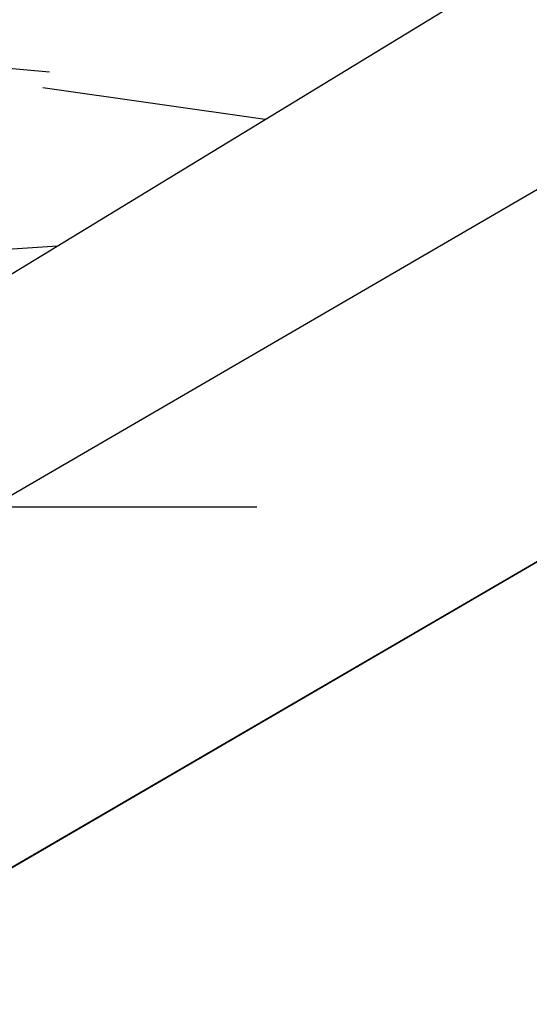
# Model space of a CAD drawing. Header units: centimetres. Extents: x 148485 to 162129, y -6573 to -2118.
# Tile 28 of 167: x 149837.43 to 149841.39, y -6186.74 to -6179.09. Entities that reach past the tile are written whole.
import ezdxf

# ---------------------------------------------------------------- set-up
doc = ezdxf.new("R2010")
doc.units = ezdxf.units.CM
doc.header["$LTSCALE"] = 0.1
doc.linetypes.add('DASHDOT', pattern=[1, 0.5, -0.25, 0, -0.25])
doc.layers.get('0').update_dxf_attribs({"color": 45})
for name, color, linetype in [('A_wymiary_zewn', 4, 'Continuous'), ('hatch_R&F', 4, 'Continuous'), ('osie_R&F', 6, 'DASHDOT'), ('widoki_R&F', 4, 'Continuous'), ('ściany_murowane_R&F', 13, 'Continuous')]:
    doc.layers.add(name, color=color, linetype=linetype)
doc.layers.add('HACZE', color=52, linetype='Continuous', lineweight=9)
doc.styles.add('TECH', font='flptechn.ttf')
doc.dimstyles.new('1_50 [cm]', dxfattribs={"dimtxt": 10, "dimasz": 0.5, "dimexe": 0.18, "dimexo": 0.0625, "dimgap": 3, "dimtad": 1, "dimrnd": 0.5, "dimdsep": 46, "dimtxsty": 'TECH', "dimblk1": 'KR', "dimblk2": 'KR', "dimsah": 1, "dimcen": 0.09, "dimse1": 1, "dimse2": 1, "dimclrt": 256, "dimadec": 0, "dimazin": 0, "dimtfac": 1, "dimtofl": 0, "dimtmove": 0, "dimatfit": 3, "dimfxl": 1, "dimtvp": 1, "dimtfill": 1, "dimtfillclr": 256, "dimtolj": 1, "dimtzin": 0, "dimarcsym": 0})

# ---------------------------------------------------------------- blocks, each defined once
blk = doc.blocks.new('KR')
for p, q in [((0, -14.00000000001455), (0, 14.00000000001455)), ((-4.949747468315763, -4.949747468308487), (4.949747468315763, 4.949747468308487)), ((-7, 0), (7, 0))]:
    blk.add_line(p, q)
blk = doc.blocks.new('*D265')
at = {"layer": 'A_wymiary_zewn', "color": 0, "lineweight": -2, "transparency": 16777216}
blk.add_line((149816.9240863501, -6312.353700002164), (150039.4003284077, -6312.353700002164), dxfattribs=at)
at = {"layer": 'Defpoints', "color": 0, "transparency": 16777216}
for p in [(150039.9003284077, -6067.794857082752), (149816.4240863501, -6197.866062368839), (150039.9003284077, -6312.353700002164)]:
    blk.add_point(p, dxfattribs=at)
at = {"layer": 'A_wymiary_zewn', "color": 0, "lineweight": -2, "transparency": 16777216, "xscale": 0.5, "yscale": 0.5, "zscale": 0.5, "rotation": 180}
blk.add_blockref('KR', (149816.4240863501, -6312.353700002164), dxfattribs=at)
at = {"layer": 'A_wymiary_zewn', "color": 0, "lineweight": -2, "transparency": 16777216, "xscale": 0.5, "yscale": 0.5, "zscale": 0.5}
blk.add_blockref('KR', (150039.9003284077, -6312.353700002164), dxfattribs=at)
at = {"layer": 'A_wymiary_zewn', "transparency": 16777216, "insert": (149928.1622073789, -6304.353700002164), "char_height": 10, "attachment_point": 5, "style": 'TECH', "bg_fill": 3, "box_fill_scale": 1.1, "bg_fill_color": 256, "bg_fill_true_color": 13158600, "bg_fill_transparency": 0}
blk.add_mtext('\\A1;223.5', dxfattribs=at)
blk = doc.blocks.new('*D269')
at = {"layer": 'A_wymiary_zewn', "color": 0, "lineweight": -2, "transparency": 16777216}
blk.add_line((149816.9240863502, -6332.353700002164), (150039.4003284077, -6332.353700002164), dxfattribs=at)
at = {"layer": 'Defpoints', "color": 0, "transparency": 16777216}
for p in [(150039.9003284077, -6067.794857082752), (149816.4240863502, -6197.866062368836), (150039.9003284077, -6332.353700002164)]:
    blk.add_point(p, dxfattribs=at)
at = {"layer": 'A_wymiary_zewn', "color": 0, "lineweight": -2, "transparency": 16777216, "xscale": 0.5, "yscale": 0.5, "zscale": 0.5, "rotation": 180}
blk.add_blockref('KR', (149816.4240863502, -6332.353700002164), dxfattribs=at)
at = {"layer": 'A_wymiary_zewn', "color": 0, "lineweight": -2, "transparency": 16777216, "xscale": 0.5, "yscale": 0.5, "zscale": 0.5}
blk.add_blockref('KR', (150039.9003284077, -6332.353700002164), dxfattribs=at)
at = {"layer": 'A_wymiary_zewn', "transparency": 16777216, "insert": (149928.1622073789, -6324.353700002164), "char_height": 10, "attachment_point": 5, "style": 'TECH', "bg_fill": 3, "box_fill_scale": 1.1, "bg_fill_color": 256, "bg_fill_true_color": 13158600, "bg_fill_transparency": 0}
blk.add_mtext('\\A1;223.5', dxfattribs=at)
blk = doc.blocks.new('*D272')
at = {"layer": 'A_wymiary_zewn', "color": 0, "lineweight": -2, "transparency": 16777216}
blk.add_line((149933.8311855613, -6235.073185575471), (149865.1337586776, -6276.902285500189), dxfattribs=at)
at = {"layer": 'Defpoints', "color": 0, "transparency": 16777216}
for p in [(149887.8557349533, -6158.604644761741), (149816.4240863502, -6197.866062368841), (149864.7066960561, -6277.162319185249)]:
    blk.add_point(p, dxfattribs=at)
at = {"layer": 'A_wymiary_zewn', "color": 0, "lineweight": -2, "transparency": 16777216, "xscale": 0.5, "yscale": 0.5, "zscale": 0.5}
for p, rotation in [((149934.2582481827, -6234.813151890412), 31.33677065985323), ((149864.7066960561, -6277.162319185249), 211.3367706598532)]:
    blk.add_blockref('KR', p, dxfattribs=dict(at, rotation=rotation))
at = {"layer": 'A_wymiary_zewn', "transparency": 16777216, "insert": (149895.3219331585, -6249.154733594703), "char_height": 10, "attachment_point": 5, "rotation": 31.33677065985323, "style": 'TECH', "bg_fill": 3, "box_fill_scale": 1.1, "bg_fill_color": 256, "bg_fill_true_color": 13158600, "bg_fill_transparency": 0}
blk.add_mtext('\\A1;81.5', dxfattribs=at)
blk = doc.blocks.new('*D274')
at = {"layer": 'A_wymiary_zewn', "color": 0, "lineweight": -2, "transparency": 16777216}
blk.add_line((149816.9240863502, -6352.353700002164), (150039.4003284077, -6352.353700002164), dxfattribs=at)
at = {"layer": 'Defpoints', "color": 0, "transparency": 16777216}
for p in [(150039.9003284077, -6067.794857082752), (149816.4240863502, -6197.866062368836), (150039.9003284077, -6352.353700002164)]:
    blk.add_point(p, dxfattribs=at)
at = {"layer": 'A_wymiary_zewn', "color": 0, "lineweight": -2, "transparency": 16777216, "xscale": 0.5, "yscale": 0.5, "zscale": 0.5, "rotation": 180}
blk.add_blockref('KR', (149816.4240863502, -6352.353700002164), dxfattribs=at)
at = {"layer": 'A_wymiary_zewn', "color": 0, "lineweight": -2, "transparency": 16777216, "xscale": 0.5, "yscale": 0.5, "zscale": 0.5}
blk.add_blockref('KR', (150039.9003284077, -6352.353700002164), dxfattribs=at)
at = {"layer": 'A_wymiary_zewn', "transparency": 16777216, "insert": (149928.1622073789, -6344.353700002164), "char_height": 10, "attachment_point": 5, "style": 'TECH', "bg_fill": 3, "box_fill_scale": 1.1, "bg_fill_color": 256, "bg_fill_true_color": 13158600, "bg_fill_transparency": 0}
blk.add_mtext('\\A1;223.5', dxfattribs=at)
blk = doc.blocks.new('*D278')
at = {"layer": 'A_wymiary_zewn', "color": 0, "lineweight": -2, "transparency": 16777216}
blk.add_line((149812.8547318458, -6372.353700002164), (150024.3784185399, -6372.353700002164), dxfattribs=at)
at = {"layer": 'Defpoints', "color": 0, "transparency": 16777216}
for p in [(150024.8784185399, -6059.182673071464), (149812.3547318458, -6182.879095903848), (150024.8784185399, -6372.353700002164)]:
    blk.add_point(p, dxfattribs=at)
at = {"layer": 'A_wymiary_zewn', "color": 0, "lineweight": -2, "transparency": 16777216, "xscale": 0.5, "yscale": 0.5, "zscale": 0.5, "rotation": 180}
blk.add_blockref('KR', (149812.3547318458, -6372.353700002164), dxfattribs=at)
at = {"layer": 'A_wymiary_zewn', "color": 0, "lineweight": -2, "transparency": 16777216, "xscale": 0.5, "yscale": 0.5, "zscale": 0.5}
blk.add_blockref('KR', (150024.8784185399, -6372.353700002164), dxfattribs=at)
at = {"layer": 'A_wymiary_zewn', "transparency": 16777216, "insert": (149918.6165751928, -6364.353700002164), "char_height": 10, "attachment_point": 5, "style": 'TECH', "bg_fill": 3, "box_fill_scale": 1.1, "bg_fill_color": 256, "bg_fill_true_color": 13158600, "bg_fill_transparency": 0}
blk.add_mtext('\\A1;212.5', dxfattribs=at)
blk = doc.blocks.new('*D279')
at = {"layer": 'A_wymiary_zewn', "color": 0, "lineweight": -2, "transparency": 16777216}
blk.add_line((148884.0040539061, -6392.353700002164), (150039.4003284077, -6392.353700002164), dxfattribs=at)
at = {"layer": 'Defpoints', "color": 0, "transparency": 16777216}
for p in [(150039.9003284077, -6067.794857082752), (148883.5040539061, -6197.866062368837), (150039.9003284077, -6392.353700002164)]:
    blk.add_point(p, dxfattribs=at)
at = {"layer": 'A_wymiary_zewn', "color": 0, "lineweight": -2, "transparency": 16777216, "xscale": 0.5, "yscale": 0.5, "zscale": 0.5, "rotation": 180}
blk.add_blockref('KR', (148883.5040539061, -6392.353700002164), dxfattribs=at)
at = {"layer": 'A_wymiary_zewn', "color": 0, "lineweight": -2, "transparency": 16777216, "xscale": 0.5, "yscale": 0.5, "zscale": 0.5}
blk.add_blockref('KR', (150039.9003284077, -6392.353700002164), dxfattribs=at)
at = {"layer": 'A_wymiary_zewn', "transparency": 16777216, "insert": (149461.7021911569, -6384.353700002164), "char_height": 10, "attachment_point": 5, "style": 'TECH', "bg_fill": 3, "box_fill_scale": 1.1, "bg_fill_color": 256, "bg_fill_true_color": 13158600, "bg_fill_transparency": 0}
blk.add_mtext('\\A1;1156.5', dxfattribs=at)
blk = doc.blocks.new('*D285')
at = {"layer": 'A_wymiary_zewn', "color": 0, "lineweight": -2, "transparency": 16777216}
blk.add_line((150140.5539011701, -6068.294857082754), (150140.5539011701, -6197.366062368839), dxfattribs=at)
at = {"layer": 'Defpoints', "color": 0, "transparency": 16777216}
for p in [(150039.9003284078, -6067.794857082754), (149816.4240863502, -6197.866062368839), (150140.5539011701, -6197.866062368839)]:
    blk.add_point(p, dxfattribs=at)
at = {"layer": 'A_wymiary_zewn', "color": 0, "lineweight": -2, "transparency": 16777216, "xscale": 0.5, "yscale": 0.5, "zscale": 0.5}
for p, rotation in [((150140.5539011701, -6067.794857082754), 90), ((150140.5539011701, -6197.866062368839), 270)]:
    blk.add_blockref('KR', p, dxfattribs=dict(at, rotation=rotation))
at = {"layer": 'A_wymiary_zewn', "transparency": 16777216, "insert": (150132.5539011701, -6132.830459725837), "char_height": 10, "attachment_point": 5, "rotation": 90, "style": 'TECH', "bg_fill": 3, "box_fill_scale": 1.1, "bg_fill_color": 256, "bg_fill_true_color": 13158600, "bg_fill_transparency": 0}
blk.add_mtext('\\A1;130', dxfattribs=at)
blk = doc.blocks.new('*D287')
at = {"layer": 'A_wymiary_zewn', "color": 0, "lineweight": -2, "transparency": 16777216}
blk.add_line((150160.5539011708, -5569.866062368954), (150160.5539011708, -6197.366062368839), dxfattribs=at)
at = {"layer": 'Defpoints', "color": 0, "transparency": 16777216}
for p in [(149795.0040539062, -5569.366062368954), (149816.4240863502, -6197.866062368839), (150160.5539011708, -6197.866062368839)]:
    blk.add_point(p, dxfattribs=at)
at = {"layer": 'A_wymiary_zewn', "color": 0, "lineweight": -2, "transparency": 16777216, "xscale": 0.5, "yscale": 0.5, "zscale": 0.5}
for p, rotation in [((150160.5539011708, -5569.366062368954), 90), ((150160.5539011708, -6197.866062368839), 270)]:
    blk.add_blockref('KR', p, dxfattribs=dict(at, rotation=rotation))
at = {"layer": 'A_wymiary_zewn', "transparency": 16777216, "insert": (150152.5539011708, -5883.616062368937), "char_height": 10, "attachment_point": 5, "rotation": 90, "style": 'TECH', "bg_fill": 3, "box_fill_scale": 1.1, "bg_fill_color": 256, "bg_fill_true_color": 13158600, "bg_fill_transparency": 0}
blk.add_mtext('\\A1;628.5', dxfattribs=at)
blk = doc.blocks.new('*D291')
at = {"layer": 'A_wymiary_zewn', "color": 0, "lineweight": -2, "transparency": 16777216}
blk.add_line((150180.5539011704, -6068.294857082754), (150180.5539011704, -6197.366062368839), dxfattribs=at)
at = {"layer": 'Defpoints', "color": 0, "transparency": 16777216}
for p in [(150039.9003284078, -6067.794857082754), (149816.4240863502, -6197.866062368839), (150180.5539011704, -6197.866062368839)]:
    blk.add_point(p, dxfattribs=at)
at = {"layer": 'A_wymiary_zewn', "color": 0, "lineweight": -2, "transparency": 16777216, "xscale": 0.5, "yscale": 0.5, "zscale": 0.5}
for p, rotation in [((150180.5539011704, -6067.794857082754), 90), ((150180.5539011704, -6197.866062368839), 270)]:
    blk.add_blockref('KR', p, dxfattribs=dict(at, rotation=rotation))
at = {"layer": 'A_wymiary_zewn', "transparency": 16777216, "insert": (150172.5539011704, -6132.830459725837), "char_height": 10, "attachment_point": 5, "rotation": 90, "style": 'TECH', "bg_fill": 3, "box_fill_scale": 1.1, "bg_fill_color": 256, "bg_fill_true_color": 13158600, "bg_fill_transparency": 0}
blk.add_mtext('\\A1;130', dxfattribs=at)
blk = doc.blocks.new('*D296')
at = {"layer": 'A_wymiary_zewn', "color": 0, "lineweight": -2, "transparency": 16777216}
blk.add_line((150200.553901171, -6059.682673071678), (150200.553901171, -6182.379095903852), dxfattribs=at)
at = {"layer": 'Defpoints', "color": 0, "transparency": 16777216}
for p in [(150024.8784185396, -6059.182673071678), (149812.3547318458, -6182.879095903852), (150200.553901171, -6182.879095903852)]:
    blk.add_point(p, dxfattribs=at)
at = {"layer": 'A_wymiary_zewn', "color": 0, "lineweight": -2, "transparency": 16777216, "xscale": 0.5, "yscale": 0.5, "zscale": 0.5}
for p, rotation in [((150200.553901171, -6059.182673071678), 90), ((150200.553901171, -6182.879095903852), 270)]:
    blk.add_blockref('KR', p, dxfattribs=dict(at, rotation=rotation))
at = {"layer": 'A_wymiary_zewn', "transparency": 16777216, "insert": (150192.5539011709, -6121.030884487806), "char_height": 10, "attachment_point": 5, "rotation": 90, "style": 'TECH', "bg_fill": 3, "box_fill_scale": 1.1, "bg_fill_color": 256, "bg_fill_true_color": 13158600, "bg_fill_transparency": 0}
blk.add_mtext('\\A1;123.5', dxfattribs=at)
blk = doc.blocks.new('*D297')
at = {"layer": 'A_wymiary_zewn', "color": 0, "lineweight": -2, "transparency": 16777216}
blk.add_line((150220.5539011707, -5443.366062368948), (150220.5539011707, -6197.366062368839), dxfattribs=at)
at = {"layer": 'Defpoints', "color": 0, "transparency": 16777216}
for p in [(149795.5040539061, -5442.866062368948), (149816.4240863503, -6197.866062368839), (150220.5539011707, -6197.866062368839)]:
    blk.add_point(p, dxfattribs=at)
at = {"layer": 'A_wymiary_zewn', "color": 0, "lineweight": -2, "transparency": 16777216, "xscale": 0.5, "yscale": 0.5, "zscale": 0.5}
for p, rotation in [((150220.5539011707, -5442.866062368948), 90), ((150220.5539011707, -6197.866062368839), 270)]:
    blk.add_blockref('KR', p, dxfattribs=dict(at, rotation=rotation))
at = {"layer": 'A_wymiary_zewn', "transparency": 16777216, "insert": (150212.5539011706, -5820.366062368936), "char_height": 10, "attachment_point": 5, "rotation": 90, "style": 'TECH', "bg_fill": 3, "box_fill_scale": 1.1, "bg_fill_color": 256, "bg_fill_true_color": 13158600, "bg_fill_transparency": 0}
blk.add_mtext('\\A1;755', dxfattribs=at)
blk = doc.blocks.new('*D298')
at = {"layer": 'A_wymiary_zewn', "color": 0, "lineweight": -2, "transparency": 16777216}
for p, q in [((150200.5539011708, -6183.379095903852), (150200.5539011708, -6197.366062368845)), ((150200.5539011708, -6217.657556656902), (150200.5539011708, -6197.866062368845))]:
    blk.add_line(p, q, dxfattribs=at)
at = {"layer": 'Defpoints', "color": 0, "transparency": 16777216}
for p in [(149812.3547318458, -6182.879095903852), (149816.4240863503, -6197.866062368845), (150200.5539011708, -6197.866062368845)]:
    blk.add_point(p, dxfattribs=at)
at = {"layer": 'A_wymiary_zewn', "color": 0, "lineweight": -2, "transparency": 16777216, "xscale": 0.5, "yscale": 0.5, "zscale": 0.5, "rotation": 90}
blk.add_blockref('KR', (150200.5539011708, -6182.879095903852), dxfattribs=at)
at = {"layer": 'A_wymiary_zewn', "transparency": 16777216, "insert": (150192.5539011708, -6209.593162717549), "char_height": 10, "attachment_point": 5, "rotation": 90, "style": 'TECH', "bg_fill": 3, "box_fill_scale": 1.1, "bg_fill_color": 256, "bg_fill_true_color": 13158600, "bg_fill_transparency": 0}
blk.add_mtext('\\A1;15', dxfattribs=at)
at = {"layer": 'A_wymiary_zewn', "color": 0, "lineweight": -2, "transparency": 16777216, "xscale": 0.5, "yscale": 0.5, "zscale": 0.5, "rotation": 270}
blk.add_blockref('KR', (150200.5539011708, -6197.866062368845), dxfattribs=at)
blk = doc.blocks.new('osie_przyziemie')
at = {"layer": 'osie_R&F', "ltscale": 500}
blk.add_lwpolyline([(150490.0935085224, -6182.866062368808), (148907.4970937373, -6182.866062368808)], dxfattribs=at)
blk = doc.blocks.new('*D310')
at = {"layer": 'A_wymiary_zewn', "color": 0, "lineweight": -2, "transparency": 16777216}
blk.add_line((149892.3079845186, -6236.943625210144), (149854.733829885, -6259.822110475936), dxfattribs=at)
at = {"layer": 'Defpoints', "color": 0, "transparency": 16777216}
for p in [(149855.3162154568, -6175.229305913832), (149816.4240863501, -6197.866062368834), (149854.3067672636, -6260.082144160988)]:
    blk.add_point(p, dxfattribs=at)
at = {"layer": 'A_wymiary_zewn', "color": 0, "lineweight": -2, "transparency": 16777216, "xscale": 0.5, "yscale": 0.5, "zscale": 0.5}
for p, rotation in [((149892.7350471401, -6236.683591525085), 31.3367706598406), ((149854.3067672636, -6260.082144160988), 211.3367706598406)]:
    blk.add_blockref('KR', p, dxfattribs=dict(at, rotation=rotation))
at = {"layer": 'A_wymiary_zewn', "transparency": 16777216, "insert": (149869.3603682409, -6241.54986589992), "char_height": 10, "attachment_point": 5, "rotation": 31.336770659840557, "style": 'TECH', "bg_fill": 3, "box_fill_scale": 1.1, "bg_fill_color": 256, "bg_fill_true_color": 13158600, "bg_fill_transparency": 0}
blk.add_mtext('\\A1;45', dxfattribs=at)

msp = doc.modelspace()

# ---------------------------------------------------------------- linework, layer by layer
at = {"layer": 'widoki_R&F'}
msp.add_lwpolyline([(149854.0613475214, -6173.06705791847), (149855.3162154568, -6175.229305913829), (149816.4240863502, -6197.866062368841), (149630.504053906, -6197.866062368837), (149630.504053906, -6195.366062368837), (149815.7495125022, -6195.366062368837), (149854.0613475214, -6173.06705791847)], dxfattribs=at)
at = {"layer": 'ściany_murowane_R&F', "lineweight": -3, "ltscale": 0.5}
msp.add_lwpolyline([(149630.504053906, -6167.866062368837), (149630.504053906, -6197.866062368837), (149816.4240863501, -6197.866062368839), (149855.3162154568, -6175.229305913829), (149840.2279694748, -6149.299834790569), (149808.329200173, -6167.866062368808), (149630.5040539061, -6167.866062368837)], dxfattribs=at)

# ---------------------------------------------------------------- next in the draw order: dimensions: what is measured, and where the dimension line sits
at = {"layer": 'A_wymiary_zewn', "color": 4}
dim = msp.add_linear_dim(base=(150039.9003284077, -6312.353700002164), p1=(149816.4240863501, -6197.866062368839), p2=(150039.9003284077, -6067.794857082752), dimstyle='1_50 [cm]', override={"dimtmove": 1}, dxfattribs=at)
dim.commit()
dim.dimension.update_dxf_attribs({"geometry": '*D265', "text_midpoint": (149928.1622073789, -6304.353700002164)})

# ---------------------------------------------------------------- next in the draw order: dimensions: what is measured, and where the dimension line sits
dim = msp.add_linear_dim(base=(150039.9003284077, -6332.353700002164), p1=(149816.4240863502, -6197.866062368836), p2=(150039.9003284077, -6067.794857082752), dimstyle='1_50 [cm]', override={"dimtmove": 1}, dxfattribs=at)
dim.commit()
dim.dimension.update_dxf_attribs({"geometry": '*D269', "text_midpoint": (149928.1622073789, -6324.353700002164)})

# ---------------------------------------------------------------- next in the draw order: dimensions: what is measured, and where the dimension line sits
dim = msp.add_linear_dim(base=(149864.7066960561, -6277.162319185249), p1=(149887.8557349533, -6158.604644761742), p2=(149816.4240863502, -6197.866062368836), angle=211.3367706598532, dimstyle='1_50 [cm]', override={"dimtmove": 1}, dxfattribs=at)
dim.commit()
dim.dimension.update_dxf_attribs({"geometry": '*D272', "text_midpoint": (149895.3219331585, -6249.154733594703)})

# ---------------------------------------------------------------- next in the draw order: dimensions: what is measured, and where the dimension line sits
dim = msp.add_linear_dim(base=(150039.9003284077, -6352.353700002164), p1=(149816.4240863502, -6197.866062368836), p2=(150039.9003284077, -6067.794857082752), dimstyle='1_50 [cm]', override={"dimtmove": 1}, dxfattribs=at)
dim.commit()
dim.dimension.update_dxf_attribs({"geometry": '*D274', "text_midpoint": (149928.1622073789, -6344.353700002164)})

# ---------------------------------------------------------------- next in the draw order: dimensions: what is measured, and where the dimension line sits
dim = msp.add_linear_dim(base=(150024.8784185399, -6372.353700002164), p1=(149812.3547318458, -6182.879095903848), p2=(150024.8784185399, -6059.182673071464), dimstyle='1_50 [cm]', override={"dimtmove": 1}, dxfattribs=at)
dim.commit()
dim.dimension.update_dxf_attribs({"geometry": '*D278', "text_midpoint": (149918.6165751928, -6364.353700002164)})

# ---------------------------------------------------------------- next in the draw order: dimensions: what is measured, and where the dimension line sits
dim = msp.add_linear_dim(base=(150039.9003284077, -6392.353700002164), p1=(148883.5040539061, -6197.866062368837), p2=(150039.9003284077, -6067.794857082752), dimstyle='1_50 [cm]', override={"dimtmove": 1}, dxfattribs=at)
dim.commit()
dim.dimension.update_dxf_attribs({"geometry": '*D279', "text_midpoint": (149461.7021911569, -6384.353700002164)})

# ---------------------------------------------------------------- next in the draw order: dimensions: what is measured, and where the dimension line sits
dim = msp.add_linear_dim(base=(150140.5539011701, -6197.866062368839), p1=(150039.9003284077, -6067.794857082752), p2=(149816.4240863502, -6197.866062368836), angle=90, dimstyle='1_50 [cm]', override={"dimtmove": 1}, dxfattribs=at)
dim.commit()
dim.dimension.update_dxf_attribs({"geometry": '*D285', "text_midpoint": (150132.5539011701, -6132.830459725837)})

# ---------------------------------------------------------------- next in the draw order: dimensions: what is measured, and where the dimension line sits
dim = msp.add_linear_dim(base=(150160.5539011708, -6197.866062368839), p1=(149795.0040539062, -5569.366062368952), p2=(149816.4240863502, -6197.866062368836), angle=90, dimstyle='1_50 [cm]', override={"dimtmove": 1}, dxfattribs=at)
dim.commit()
dim.dimension.update_dxf_attribs({"geometry": '*D287', "text_midpoint": (150152.5539011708, -5883.616062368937)})

# ---------------------------------------------------------------- next in the draw order: dimensions: what is measured, and where the dimension line sits
dim = msp.add_linear_dim(base=(150180.5539011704, -6197.866062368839), p1=(150039.9003284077, -6067.794857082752), p2=(149816.4240863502, -6197.866062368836), angle=90, dimstyle='1_50 [cm]', override={"dimtmove": 1}, dxfattribs=at)
dim.commit()
dim.dimension.update_dxf_attribs({"geometry": '*D291', "text_midpoint": (150172.5539011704, -6132.830459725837)})

# ---------------------------------------------------------------- next in the draw order: dimensions: what is measured, and where the dimension line sits
dim = msp.add_linear_dim(base=(150200.553901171, -6182.879095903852), p1=(150024.8784185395, -6059.182673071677), p2=(149812.3547318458, -6182.879095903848), angle=90, dimstyle='1_50 [cm]', override={"dimtmove": 1}, dxfattribs=at)
dim.commit()
dim.dimension.update_dxf_attribs({"geometry": '*D296', "text_midpoint": (150192.5539011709, -6121.030884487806)})

# ---------------------------------------------------------------- next in the draw order: dimensions: what is measured, and where the dimension line sits
dim = msp.add_linear_dim(base=(150220.5539011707, -6197.866062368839), p1=(149795.504053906, -5442.866062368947), p2=(149816.4240863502, -6197.866062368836), angle=90, dimstyle='1_50 [cm]', override={"dimtmove": 1}, dxfattribs=at)
dim.commit()
dim.dimension.update_dxf_attribs({"geometry": '*D297', "text_midpoint": (150212.5539011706, -5820.366062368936)})

# ---------------------------------------------------------------- next in the draw order: dimensions: what is measured, and where the dimension line sits
dim = msp.add_linear_dim(base=(150200.5539011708, -6197.866062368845), p1=(149812.3547318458, -6182.879095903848), p2=(149816.4240863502, -6197.866062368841), angle=270, dimstyle='1_50 [cm]', override={"dimtmove": 1}, dxfattribs=at)
dim.commit()
dim.dimension.update_dxf_attribs({"geometry": '*D298', "text_midpoint": (150200.5539011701, -6209.593162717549), "dimtype": 160})

# ---------------------------------------------------------------- next in the draw order: hatches: boundary and pattern name
at = {"layer": 'hatch_R&F'}
h = msp.add_hatch(dxfattribs=at)
h.set_pattern_fill('WOOD8', color=256, scale=1.5)
h.set_pattern_definition([(349.6952, (470.2102552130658, 29.337), (228.6000365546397, -38.09980505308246), [4.259694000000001, -421.7112216]), (0, (474.4012552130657, 28.575), (38.09999999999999, 38.09999999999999), [4.191, -33.90900000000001]), (18.4349, (478.5922552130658, 28.575), (76.20001722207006, 38.09993906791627), [3.6144705, -116.8682829]), (172.875, (482.0212552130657, 29.718), (266.7000144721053, -38.09993454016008), [3.071736, -304.1002935]), (174.8056, (478.9732552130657, 30.099), (381.0000252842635, -38.09981743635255), [4.208298, -416.6199567]), (194.0361999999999, (474.7822552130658, 30.48), (-114.3000206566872, -38.09992533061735), [4.712702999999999, -152.3775971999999]), (9.4623, (473.2582552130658, 29.337), (190.5000299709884, 38.09992979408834), [2.317546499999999, -229.4357234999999]), (353.6598000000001, (475.5442552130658, 29.718), (-304.799976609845, 38.10006039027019), [3.450108, -341.5600611]), (185.7105999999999, (478.9732552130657, 29.337), (-342.8999776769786, -38.10005065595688), [3.8290125, -379.0712637]), (168.6901, (475.1632552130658, 28.956), (152.4000293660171, -38.09990931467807), [1.942719, -192.3299049]), (354.8056, (466.7812552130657, 28.956), (-381.0000252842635, 38.09981743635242), [4.208297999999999, -416.6199566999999]), (348.6901, (470.9722552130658, 28.575), (-152.4000293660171, 38.09990931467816), [3.885438, -190.3871859]), (0, (474.7822552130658, 27.813), (38.09999999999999, 38.09999999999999), [4.572, -33.528]), (20.55600000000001, (479.3542552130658, 27.813), (190.500070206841, 76.19984679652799), [3.255264, -322.2712883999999]), (3.814100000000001, (482.4022552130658, 28.956), (533.3999742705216, 38.10023388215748), [5.727687, -567.0408903]), (354.8056, (488.1172552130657, 29.337), (-381.0000252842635, 38.09981743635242), [4.208297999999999, -416.6199566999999]), (0, (492.3082552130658, 28.956), (38.09999999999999, 38.09999999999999), [4.191, -33.90900000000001]), (5.194400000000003, (458.3992552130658, 28.956), (381.0000252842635, 38.0998174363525), [4.208297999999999, -416.6199566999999]), (354.8056, (462.5902552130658, 29.337), (-381.0000252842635, 38.09981743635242), [4.208297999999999, -416.6199566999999]), (0, (458.3992552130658, 29.718), (38.09999999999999, 38.09999999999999), [2.286, -35.814]), (5.194400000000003, (460.6852552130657, 29.718), (381.0000252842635, 38.0998174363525), [4.208297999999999, -416.6199566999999]), (0, (464.8762552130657, 30.099), (38.09999999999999, 38.09999999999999), [3.81, -34.29]), (10.3048, (468.6862552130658, 30.099), (-228.6000365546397, -38.09980505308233), [4.259694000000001, -421.7112216]), (5.194400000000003, (472.8772552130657, 30.861), (381.0000252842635, 38.0998174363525), [4.208297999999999, -416.6199566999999]), (354.8056, (477.0682552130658, 31.242), (-381.0000252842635, 38.09981743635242), [4.208297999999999, -416.6199566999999]), (354.8056, (481.2592552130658, 30.861), (-381.0000252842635, 38.09981743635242), [4.208297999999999, -416.6199566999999]), (351.8699, (485.4502552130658, 30.48), (-228.5999912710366, 38.09997482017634), [5.3881395, -264.0195126]), (0, (490.7842552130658, 29.718), (38.09999999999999, 38.09999999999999), [5.715, -32.385]), (347.4712000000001, (489.2602552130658, 6.858000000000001), (190.5000116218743, -38.09998474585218), [3.5126295, -347.7519969]), (354.2894, (492.6892552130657, 6.096), (-342.8999776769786, 38.10005065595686), [3.829012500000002, -379.0712637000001]), (8.1301, (489.2602552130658, 6.858000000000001), (228.5999912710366, 38.09997482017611), [2.6940885, -266.7136017]), (9.4623, (491.9272552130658, 7.238999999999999), (190.5000299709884, 38.09992979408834), [4.635055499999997, -227.1181766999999]), (0, (458.3992552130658, 8.001), (38.09999999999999, 38.09999999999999), [4.572, -33.528]), (350.5377, (462.9712552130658, 8.001), (-190.5000299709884, 38.09992979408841), [2.3175465, -229.4357235]), (201.8013999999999, (465.2572552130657, 7.62), (114.3000098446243, 38.09999636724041), [2.0517615, -203.1230253]), (192.9945999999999, (463.3522552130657, 6.858000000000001), (342.9000291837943, 76.19990799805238), [5.083187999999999, -503.2342106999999]), (352.875, (493.4512552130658, 6.858000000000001), (-266.7000144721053, 38.09993454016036), [3.071736, -304.1002935]), (7.124999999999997, (493.4512552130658, 6.858000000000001), (266.7000144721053, 38.0999345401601), [3.071736, -304.1002935]), (0, (458.3992552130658, 7.238999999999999), (38.09999999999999, 38.09999999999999), [3.048, -35.052]), (194.0361999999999, (461.4472552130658, 7.238999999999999), (-114.3000206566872, -38.09992533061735), [3.141802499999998, -153.9485364]), (356.6335, (466.7812552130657, 8.382), (-609.5999744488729, 38.10041802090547), [6.488201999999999, -642.3314432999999]), (357.7094, (473.2582552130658, 8.001), (-914.4000043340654, 38.09983787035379), [9.532620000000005, -943.7290752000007]), (3.179800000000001, (482.7832552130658, 7.62), (647.7000185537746, 38.09965867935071), [6.868591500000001, -679.9889499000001]), (9.4623, (489.6412552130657, 8.001), (190.5000299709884, 38.09992979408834), [6.952601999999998, -224.8006679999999]), (10.3048, (458.3992552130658, 4.572), (-228.6000365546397, -38.09980505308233), [4.259694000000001, -421.7112216]), (15.9454, (462.5902552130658, 5.334), (-152.4000049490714, -38.0999964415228), [5.547436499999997, -271.8247547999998]), (0, (467.9242552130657, 6.858000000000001), (38.09999999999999, 38.09999999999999), [4.953, -33.147]), (351.8699, (472.8772552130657, 6.858000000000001), (-228.5999912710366, 38.09997482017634), [5.3881395, -264.0195126]), (3.5763, (478.2112552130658, 6.096), (571.5000252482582, 38.09964604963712), [6.1078875, -604.6815567]), (351.2538000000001, (484.3072552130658, 6.476999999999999), (266.6999753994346, -38.10015940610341), [5.011255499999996, -496.1159876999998]), (345.9638, (489.2602552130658, 5.715), (-114.3000206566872, 38.09992533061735), [4.712702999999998, -152.3775971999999]), (0, (493.8322552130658, 4.572), (38.09999999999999, 38.09999999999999), [2.667, -35.433]), (174.8056, (466.7812552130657, 8.382), (381.0000252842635, -38.09981743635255), [8.416557, -412.4116974]), (355.2364000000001, (458.3992552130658, 10.668), (-419.1000366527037, 38.09967744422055), [9.1756995, -449.6090703]), (0, (467.5432552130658, 9.906), (38.09999999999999, 38.09999999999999), [8.763, -29.337]), (4.0856, (476.3062552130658, 9.906), (495.3000056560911, 38.0998529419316), [10.69516499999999, -524.0637854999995]), (0, (486.9742552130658, 10.668), (38.09999999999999, 38.09999999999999), [9.524999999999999, -28.575]), (7.124999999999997, (458.3992552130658, 2.667), (266.7000144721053, 38.0999345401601), [9.2151705, -297.956859]), (6.3402, (467.5432552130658, 3.81), (304.799976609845, 38.10006039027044), [6.900214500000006, -338.1099537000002]), (357.5104, (474.4012552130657, 4.572), (-838.1999798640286, 38.10068095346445), [8.771267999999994, -868.3566071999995]), (353.4802, (483.1642552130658, 4.191), (-990.5999925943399, 114.2999822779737), [13.4217915, -1328.7585312]), (3.0128, (458.3992552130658, 27.432), (685.8000004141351, 38.10015699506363), [7.249019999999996, -717.6529334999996]), (351.8699, (465.6382552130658, 27.813), (-228.5999912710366, 38.09997482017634), [8.0822295, -261.3254616]), (357.6141, (473.6392552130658, 26.67), (-876.300019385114, 38.09934293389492), [9.151924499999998, -906.0414695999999]), (10.6197, (482.7832552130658, 26.289), (-419.0999386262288, -76.20030785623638), [6.2022225, -614.0208192]), (0, (488.8792552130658, 27.432), (38.09999999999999, 38.09999999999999), [7.62, -30.48]), (356.8202, (458.3992552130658, 32.004), (-647.7000185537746, 38.09965867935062), [6.8685915, -679.9889499]), (6.009000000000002, (465.2572552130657, 31.623), (-380.9999911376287, -38.09997376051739), [7.279004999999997, -720.6204662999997]), (6.7098, (472.4962552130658, 32.385), (-342.9000382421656, -38.09976750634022), [6.521653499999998, -645.6452669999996]), (354.2894, (478.9732552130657, 33.147), (-342.8999776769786, 38.10005065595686), [7.658023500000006, -375.2422518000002]), (347.9052, (486.5932552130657, 32.385), (-342.8999467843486, 76.20025625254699), [5.4550815, -540.0538983]), (9.4623, (491.9272552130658, 31.242), (190.5000299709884, 38.09992979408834), [4.635055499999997, -227.1181766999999]), (3.814100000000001, (458.3992552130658, 24.765), (533.3999742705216, 38.10023388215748), [5.727687, -567.0408903]), (347.1957, (464.1142552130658, 25.146), (-495.2999178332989, 114.3002820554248), [8.595740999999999, -850.9794258]), (0, (472.4962552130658, 23.241), (38.09999999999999, 38.09999999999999), [9.524999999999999, -28.575]), (5.4403, (482.0212552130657, 23.241), (-419.100012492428, -38.09974750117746), [8.037194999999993, -795.6831812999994]), (6.7098, (490.0222552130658, 24.003), (-342.9000382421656, -38.09976750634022), [6.521653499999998, -645.6452669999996]), (0, (458.3992552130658, 34.671), (38.09999999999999, 38.09999999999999), [6.476999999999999, -31.623]), (8.1301, (464.8762552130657, 34.671), (228.5999912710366, 38.09997482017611), [10.776318, -258.6313725]), (357.6141, (475.5442552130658, 36.195), (-876.300019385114, 38.09934293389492), [9.151924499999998, -906.0414695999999]), (354.4725, (484.6882552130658, 35.814), (800.1000660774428, -76.1994433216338), [11.8661685, -1174.751587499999]), (6.842800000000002, (458.3992552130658, 0), (-647.6999761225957, -76.20030475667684), [9.593351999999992, -949.7401502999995]), (0, (467.9242552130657, 1.143), (38.09999999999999, 38.09999999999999), [10.668, -27.432]), (356.3478, (478.5922552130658, 1.143), (-1181.100036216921, 76.1995157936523), [17.943423, -1776.4007271]), (0, (458.3992552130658, 13.335), (38.09999999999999, 38.09999999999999), [9.144, -28.956]), (4.7636, (467.5432552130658, 13.335), (419.1000366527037, 38.09967744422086), [9.175699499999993, -449.6090702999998]), (358.1524, (476.6872552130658, 14.097), (-1143.000017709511, 38.09978374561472), [11.81713350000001, -1169.897228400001]), (357.2737, (488.4982552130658, 13.716), (-762.0000109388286, 38.09984826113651), [8.0100675, -792.9965598]), (354.8056, (458.3992552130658, 19.431), (-381.0000252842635, 38.09981743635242), [8.416556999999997, -412.4116973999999]), (0, (466.7812552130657, 18.669), (38.09999999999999, 38.09999999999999), [12.192, -25.908]), (1.9092, (478.9732552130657, 18.669), (1104.899963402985, 38.10092359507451), [11.436363, -1132.1984595]), (3.5763, (490.4032552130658, 19.05), (571.5000252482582, 38.09964604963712), [6.1078875, -604.6815567])])
h.paths.add_polyline_path([(149650.5040539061, -6185.366062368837), (149650.5040539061, -6190.366062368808), (149822.091674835, -6190.366062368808), (149846.7267113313, -6175.366062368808), (149650.5040539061, -6175.366062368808), (149650.5040539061, -6180.366062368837), (149640.5040539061, -6180.366062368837), (149640.5040539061, -6185.366062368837)])

# ---------------------------------------------------------------- next in the draw order: linework, layer by layer
at = {"layer": 'widoki_R&F'}
msp.add_lwpolyline([(149650.5040539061, -6190.366062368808), (149822.091674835, -6190.366062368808), (149846.7267113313, -6175.366062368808), (149650.5040539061, -6175.366062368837), (149650.5040539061, -6180.366062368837), (149640.5040539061, -6180.366062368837), (149640.5040539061, -6185.366062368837), (149650.5040539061, -6185.366062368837)], close=True, dxfattribs=at)

# ---------------------------------------------------------------- next in the draw order: block references
at = {"layer": 'HACZE'}
msp.add_blockref('osie_przyziemie', (-250.0219098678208, -0.01303353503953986), dxfattribs=at)

# ---------------------------------------------------------------- next in the draw order: dimensions: what is measured, and where the dimension line sits
at = {"layer": 'A_wymiary_zewn'}
dim = msp.add_linear_dim(base=(149854.3067672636, -6260.082144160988), p1=(149855.3162154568, -6175.229305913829), p2=(149816.4240863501, -6197.866062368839), angle=211.3367706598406, dimstyle='1_50 [cm]', override={"dimtmove": 1}, dxfattribs=at)
dim.commit()
dim.dimension.update_dxf_attribs({"geometry": '*D310', "text_midpoint": (149869.3603682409, -6241.54986589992)})

doc.saveas('drawing.dxf')
